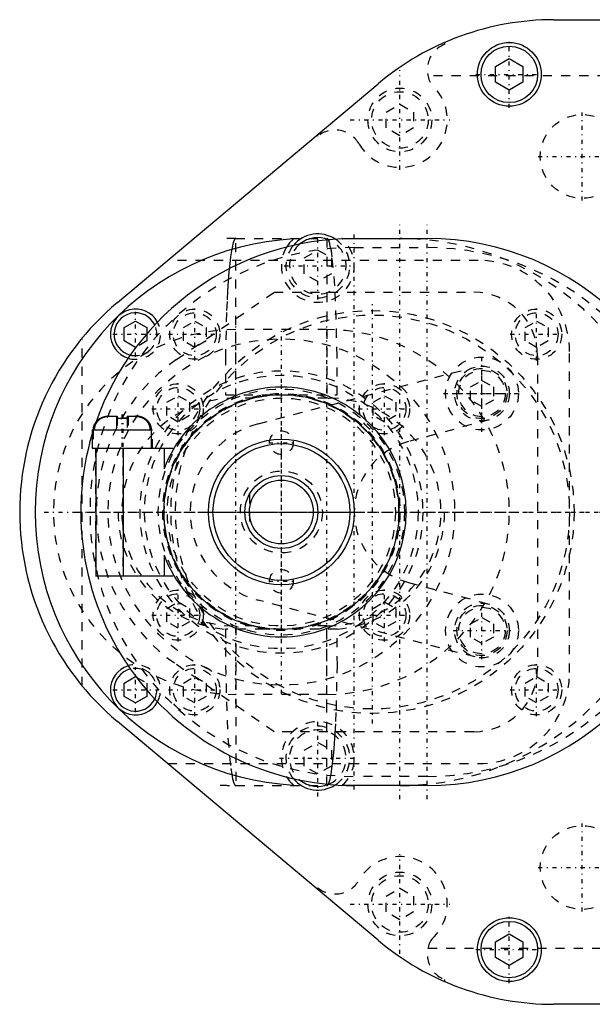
# Model space of a CAD drawing. Extents: x -204 to 209, y -54 to 54.
# Tile 1 of 4: x -204 to -141, y -54 to 54. Entities that reach past the tile are written whole.
import ezdxf

# ---------------------------------------------------------------- set-up
doc = ezdxf.new("R2010")
doc.units = 0
doc.linetypes.add('CENTER', pattern=[1.5, 0.45, -0.5, 0.05, -0.5])
doc.linetypes.add('DASHED', pattern=[2, 1, -1])
for name, color, linetype in [('AM_0', 7, 'CONTINUOUS'), ('AM_3', 7, 'DASHED'), ('AM_7', 7, 'CENTER')]:
    doc.layers.add(name, color=color, linetype=linetype)

msp = doc.modelspace()

# ---------------------------------------------------------------- linework, layer by layer
at = {"layer": 'AM_0', "color": 7, "linetype": 'CONTINUOUS'}
for p, q in [((-145.1, 54), (-84, 54)), ((-151.5, 48.87), (-150, 49.73)), ((-150, 49.73), (-148.5, 48.87)), ((-151.5, 47.13), (-151.5, 48.87)), ((-148.5, 48.87), (-148.5, 47.13)), ((-192.98, 22.98), (-164.38, 46.98)), ((-150, 46.27), (-151.5, 47.13)), ((-148.5, 47.13), (-150, 46.27)), ((-168.35, 30), (-167, 30)), ((-167, 30), (-159, 30)), ((-192.25, 20.22), (-191, 20.94)), ((-191, 20.94), (-189.75, 20.22)), ((-192.25, 18.78), (-192.25, 20.22)), ((-189.75, 20.22), (-189.75, 19.56)), ((-191, 18.06), (-192.25, 18.78)), ((-190.92, 18.1), (-191, 18.06)), ((-194, 10.5), (-193.1, 10.5)), ((-193.1, 10.5), (-193.1, 10.26)), ((-191.9, 10.5), (-191, 10.5)), ((-191.9, 10.5), (-191.9, 10.26)), ((-195.75, 9), (-195.75, 7)), ((-195.75, 9), (-189.25, 9)), ((-189.25, 7), (-189.25, 9)), ((-195.75, 7), (-187.85, 7)), ((-195.35, 7), (-195.35, -7)), ((-192.35, 7), (-192.35, -7)), ((-187.85, 7), (-187.85, 4.75)), ((-187.85, -4.75), (-187.85, -7)), ((-195.35, -7), (-187.85, -7)), ((-192.25, -18.78), (-191, -18.06)), ((-191, -18.06), (-190.92, -18.1)), ((-192.25, -20.22), (-192.25, -18.78)), ((-191, -20.94), (-192.25, -20.22)), ((-189.75, -20.22), (-191, -20.94)), ((-189.75, -19.56), (-189.75, -20.22)), ((-164.38, -46.98), (-192.98, -22.98)), ((-167, -30), (-168.35, -30)), ((-159, -30), (-167, -30)), ((-151.5, -47.13), (-150, -46.27)), ((-150, -46.27), (-148.5, -47.13)), ((-151.5, -48.87), (-151.5, -47.13)), ((-148.5, -47.13), (-148.5, -48.87)), ((-150, -49.73), (-151.5, -48.87)), ((-148.5, -48.87), (-150, -49.73)), ((-84, -54), (-145.1, -54))]:
    msp.add_line(p, q, dxfattribs=at)
for points in [[(-195.56, 9.42, 0), (-195.55, 9.46, 0), (-195.52, 9.55, 0), (-195.48, 9.63, 0), (-195.46, 9.67, 0), (-195.43, 9.71, 0), (-195.39, 9.79, 0), (-195.34, 9.86, 0), (-195.28, 9.94, 0), (-195.22, 10.01, 0), (-195.15, 10.07, 0), (-195.12, 10.1, 0), (-195.08, 10.13, 0), (-195.01, 10.19, 0), (-194.93, 10.24, 0), (-194.85, 10.29, 0), (-194.77, 10.33, 0), (-194.69, 10.37, 0), (-194.65, 10.38, 0), (-194.61, 10.4, 0), (-194.52, 10.43, 0), (-194.43, 10.45, 0), (-194.39, 10.46, 0)], [(-193.1, 10.26, 0), (-193.07, 10.26, 0), (-193, 10.27, 0), (-192.93, 10.28, 0), (-192.9, 10.28, 0), (-192.86, 10.28, 0), (-192.8, 10.29, 0), (-192.73, 10.29, 0), (-192.66, 10.3, 0), (-192.6, 10.3, 0), (-192.53, 10.3, 0), (-192.5, 10.3, 0), (-192.47, 10.3, 0), (-192.4, 10.3, 0), (-192.34, 10.3, 0), (-192.27, 10.29, 0), (-192.2, 10.29, 0), (-192.14, 10.28, 0), (-192.1, 10.28, 0), (-192.07, 10.28, 0), (-192, 10.27, 0), (-191.93, 10.26, 0), (-191.9, 10.26, 0)], [(-189.38, 9, 0), (-189.38, 9.01, 0), (-189.38, 9.03, 0), (-189.38, 9.05, 0), (-189.38, 9.07, 0), (-189.38, 9.08, 0), (-189.38, 9.1, 0), (-189.38, 9.12, 0), (-189.38, 9.15, 0), (-189.39, 9.17, 0), (-189.39, 9.19, 0), (-189.39, 9.2, 0), (-189.39, 9.22, 0), (-189.4, 9.24, 0), (-189.4, 9.26, 0), (-189.41, 9.29, 0), (-189.41, 9.31, 0), (-189.42, 9.33, 0), (-189.42, 9.34, 0), (-189.42, 9.35, 0), (-189.43, 9.37, 0), (-189.43, 9.39, 0), (-189.44, 9.4, 0), (-189.44, 9.42, 0), (-189.44, 9.44, 0), (-189.45, 9.46, 0), (-189.46, 9.47, 0), (-189.46, 9.48, 0), (-189.47, 9.5, 0), (-189.47, 9.52, 0), (-189.48, 9.54, 0), (-189.49, 9.57, 0), (-189.5, 9.59, 0), (-189.51, 9.6, 0), (-189.51, 9.61, 0), (-189.52, 9.63, 0), (-189.53, 9.65, 0), (-189.54, 9.67, 0), (-189.55, 9.69, 0), (-189.56, 9.71, 0), (-189.57, 9.72, 0), (-189.58, 9.73, 0), (-189.59, 9.75, 0), (-189.6, 9.77, 0), (-189.61, 9.79, 0), (-189.62, 9.8, 0), (-189.63, 9.82, 0), (-189.64, 9.83, 0), (-189.65, 9.84, 0), (-189.66, 9.86, 0), (-189.67, 9.88, 0), (-189.69, 9.9, 0), (-189.7, 9.92, 0), (-189.72, 9.93, 0), (-189.73, 9.94, 0), (-189.73, 9.95, 0), (-189.75, 9.97, 0), (-189.76, 9.99, 0), (-189.78, 10, 0), (-189.8, 10.02, 0), (-189.81, 10.04, 0), (-189.82, 10.04, 0), (-189.83, 10.05, 0), (-189.84, 10.07, 0), (-189.86, 10.08, 0), (-189.87, 10.09, 0), (-189.88, 10.1, 0), (-189.89, 10.11, 0), (-189.91, 10.13, 0), (-189.92, 10.13, 0), (-189.93, 10.14, 0), (-189.95, 10.15, 0), (-189.96, 10.17, 0), (-189.98, 10.18, 0), (-190, 10.2, 0), (-190.02, 10.21, 0), (-190.03, 10.22, 0), (-190.04, 10.22, 0), (-190.06, 10.24, 0), (-190.08, 10.25, 0), (-190.1, 10.26, 0), (-190.12, 10.27, 0), (-190.14, 10.28, 0), (-190.15, 10.29, 0), (-190.16, 10.29, 0), (-190.18, 10.3, 0), (-190.2, 10.32, 0), (-190.22, 10.32, 0), (-190.24, 10.33, 0), (-190.26, 10.34, 0), (-190.27, 10.35, 0), (-190.28, 10.35, 0), (-190.3, 10.36, 0), (-190.32, 10.37, 0), (-190.34, 10.38, 0), (-190.36, 10.39, 0), (-190.38, 10.39, 0), (-190.39, 10.4, 0), (-190.4, 10.4, 0), (-190.42, 10.41, 0), (-190.44, 10.42, 0), (-190.47, 10.42, 0), (-190.49, 10.43, 0), (-190.51, 10.44, 0), (-190.52, 10.44, 0), (-190.53, 10.44, 0), (-190.55, 10.45, 0), (-190.58, 10.45, 0), (-190.59, 10.46, 0), (-190.6, 10.46, 0), (-190.62, 10.46, 0), (-190.65, 10.47, 0), (-190.66, 10.47, 0), (-190.67, 10.47, 0), (-190.69, 10.48, 0), (-190.71, 10.48, 0), (-190.74, 10.48, 0), (-190.76, 10.49, 0), (-190.78, 10.49, 0), (-190.79, 10.49, 0), (-190.81, 10.49, 0), (-190.83, 10.49, 0), (-190.85, 10.49, 0), (-190.93, 10.5, 0), (-191, 10.5, 0)], [(-190.77, 10.49, 0), (-190.76, 10.49, 0), (-190.74, 10.48, 0), (-190.72, 10.48, 0), (-190.71, 10.48, 0), (-190.7, 10.48, 0), (-190.68, 10.47, 0), (-190.65, 10.47, 0), (-190.63, 10.47, 0), (-190.61, 10.46, 0), (-190.59, 10.46, 0), (-190.58, 10.45, 0), (-190.57, 10.45, 0), (-190.55, 10.45, 0), (-190.53, 10.44, 0), (-190.51, 10.44, 0), (-190.49, 10.43, 0), (-190.47, 10.42, 0), (-190.46, 10.42, 0), (-190.45, 10.42, 0), (-190.43, 10.41, 0), (-190.41, 10.41, 0), (-190.4, 10.4, 0), (-190.39, 10.4, 0), (-190.37, 10.39, 0), (-190.35, 10.38, 0), (-190.35, 10.38, 0), (-190.34, 10.38, 0), (-190.32, 10.37, 0), (-190.3, 10.36, 0), (-190.28, 10.35, 0), (-190.26, 10.35, 0), (-190.24, 10.34, 0), (-190.24, 10.33, 0), (-190.23, 10.33, 0), (-190.21, 10.32, 0), (-190.19, 10.31, 0), (-190.17, 10.3, 0), (-190.16, 10.29, 0), (-190.14, 10.28, 0), (-190.13, 10.28, 0), (-190.12, 10.27, 0), (-190.1, 10.26, 0), (-190.08, 10.25, 0), (-190.07, 10.24, 0), (-190.05, 10.23, 0), (-190.03, 10.22, 0), (-190.02, 10.21, 0), (-190.01, 10.2, 0), (-190, 10.19, 0), (-189.98, 10.18, 0), (-189.96, 10.17, 0), (-189.94, 10.15, 0), (-189.93, 10.14, 0), (-189.92, 10.13, 0), (-189.91, 10.13, 0), (-189.9, 10.11, 0), (-189.88, 10.1, 0), (-189.87, 10.09, 0), (-189.85, 10.08, 0), (-189.84, 10.06, 0), (-189.83, 10.05, 0), (-189.82, 10.05, 0), (-189.81, 10.03, 0), (-189.79, 10.02, 0), (-189.79, 10.01, 0), (-189.78, 10, 0), (-189.77, 9.99, 0), (-189.75, 9.97, 0), (-189.74, 9.96, 0), (-189.74, 9.96, 0), (-189.72, 9.94, 0), (-189.71, 9.92, 0), (-189.7, 9.91, 0), (-189.68, 9.89, 0), (-189.67, 9.87, 0), (-189.66, 9.87, 0), (-189.66, 9.86, 0), (-189.65, 9.84, 0), (-189.63, 9.82, 0), (-189.62, 9.81, 0), (-189.61, 9.79, 0), (-189.6, 9.77, 0), (-189.6, 9.77, 0), (-189.59, 9.76, 0), (-189.58, 9.74, 0), (-189.57, 9.72, 0), (-189.56, 9.7, 0), (-189.55, 9.69, 0), (-189.54, 9.67, 0), (-189.54, 9.66, 0), (-189.53, 9.65, 0), (-189.52, 9.63, 0), (-189.51, 9.61, 0), (-189.5, 9.59, 0), (-189.5, 9.57, 0), (-189.49, 9.55, 0), (-189.48, 9.54, 0), (-189.48, 9.53, 0), (-189.47, 9.51, 0), (-189.46, 9.49, 0), (-189.46, 9.47, 0), (-189.45, 9.45, 0), (-189.44, 9.44, 0), (-189.44, 9.43, 0), (-189.44, 9.42, 0), (-189.43, 9.4, 0), (-189.43, 9.38, 0), (-189.43, 9.37, 0), (-189.42, 9.36, 0), (-189.42, 9.34, 0), (-189.41, 9.32, 0), (-189.41, 9.31, 0), (-189.41, 9.3, 0), (-189.4, 9.28, 0), (-189.4, 9.26, 0), (-189.4, 9.24, 0), (-189.39, 9.22, 0), (-189.39, 9.2, 0), (-189.39, 9.19, 0), (-189.39, 9.17, 0), (-189.39, 9.15, 0), (-189.38, 9.13, 0), (-189.38, 9.11, 0), (-189.38, 9.09, 0), (-189.38, 9.07, 0), (-189.38, 9.06, 0), (-189.38, 9.05, 0), (-189.38, 9.03, 0), (-189.38, 9.01, 0), (-189.38, 9, 0)], [(-195.62, 9, 0), (-195.62, 9.01, 0), (-195.62, 9.03, 0), (-195.62, 9.05, 0), (-195.62, 9.06, 0), (-195.62, 9.07, 0), (-195.62, 9.08, 0), (-195.62, 9.1, 0), (-195.62, 9.12, 0), (-195.62, 9.14, 0), (-195.61, 9.16, 0), (-195.61, 9.17, 0), (-195.61, 9.18, 0), (-195.61, 9.2, 0), (-195.61, 9.22, 0), (-195.6, 9.24, 0), (-195.6, 9.26, 0), (-195.6, 9.28, 0), (-195.59, 9.29, 0), (-195.59, 9.3, 0), (-195.59, 9.32, 0), (-195.58, 9.34, 0), (-195.58, 9.35, 0)]]:
    msp.add_polyline3d(points, dxfattribs=at)
for centre, radius in [((-150, 48), 3.5), ((-150, 48), 3.1), ((-175, 0), 12.9), ((-175, 0), 8), ((-175, 0), 7.5), ((-175, 0), 4), ((-175, 0), 3.5), ((-150, -48), 3.5), ((-150, -48), 3.1)]:
    msp.add_circle(centre, radius, dxfattribs=at)
for centre, radius, start, end in [((-145.1, 24), 30, 90, 130.0021), ((-171, 27), 3.5, 56.7699, 140.084), ((-172, 0), 30, 93.2473, 266.7527), ((-167, 0), 30, 90, 160.7798), ((-171, 27), 4, 132.4423, 148.8904), ((-171, 27), 3.1, 67.6473, 129.2066), ((-171, 27), 4, 47.9636, 48.5904), ((-159, 0), 30, 270, 90), ((-173.7, 0), 30, 130.0021, 229.9979), ((-191, 19.5), 2.75, 28.8698, 252.9425), ((-191, 19.5), 2.35, 25.7541, 256.0582), ((-175, 0), 13.7, 200.2889, 159.7111), ((-167, 0), 30, 163.4022, 270), ((-191, -19.5), 2.75, 107.0575, 331.1302), ((-191, -19.5), 2.35, 103.9418, 334.2459), ((-171, -27), 4, 211.1096, 227.5577), ((-171, -27), 3.5, 219.916, 303.2301), ((-171, -27), 3.1, 230.7934, 292.3527), ((-171, -27), 4, 311.4096, 312.0364), ((-145.1, -24), 30, 229.9979, 270)]:
    msp.add_arc(centre, radius, start, end, dxfattribs=at)
at = {"layer": 'AM_3', "color": 6, "linetype": 'DASHED'}
for p, q in [((-157.1, 51.5), (-157.1, 51.29)), ((-65.33, 47.86), (-158.93, 47.86)), ((-163.5, 43.87), (-162, 44.73)), ((-162, 44.73), (-160.5, 43.87)), ((-163.5, 42.13), (-163.5, 43.87)), ((-160.5, 43.87), (-160.5, 42.13)), ((-162, 41.27), (-163.5, 42.13)), ((-160.5, 42.13), (-162, 41.27)), ((-171, 41.22), (-171, 41.43)), ((-180, 12.5), (-180, 30)), ((-180, 30), (-170, 30)), ((-170, 30), (-170, 12.5)), ((-172.5, 27.87), (-171, 28.73)), ((-171, 28.73), (-169.5, 27.87)), ((-167, 29), (-159, 29)), ((-153.4, 27.6), (-187.48, 27.6)), ((-172.5, 26.13), (-172.5, 27.87)), ((-169.5, 27.87), (-169.5, 26.13)), ((-171, 25.27), (-172.5, 26.13)), ((-169.5, 26.13), (-171, 25.27)), ((-186.52, 16.72), (-175.8, 24.1)), ((-175.8, 24.1), (-153.9, 24.1)), ((-185.75, 20.22), (-184.5, 20.94)), ((-184.5, 20.94), (-183.25, 20.22)), ((-148.25, 20.22), (-147, 20.94)), ((-147, 20.94), (-145.75, 20.22)), ((-189.75, 19.56), (-189.75, 18.78)), ((-185.75, 18.78), (-185.75, 20.22)), ((-183.25, 20.22), (-183.25, 18.78)), ((-170, 20), (-180, 20)), ((-148.25, 18.78), (-148.25, 20.22)), ((-145.75, 20.22), (-145.75, 18.78)), ((-196.86, -19.07), (-196.86, 19.07)), ((-189.75, 18.78), (-190.92, 18.1)), ((-184.5, 18.06), (-185.75, 18.78)), ((-183.25, 18.78), (-184.5, 18.06)), ((-147, 18.06), (-148.25, 18.78)), ((-145.75, 18.78), (-147, 18.06)), ((-143.4, -17.6), (-143.4, 17.6)), ((-146.9, 17.1), (-146.9, -17.1)), ((-177.53, 9.67), (-153.76, 15.9)), ((-154.25, 13.72), (-153, 14.44)), ((-153, 14.44), (-151.75, 13.72)), ((-154.25, 12.28), (-154.25, 13.72)), ((-151.75, 13.72), (-151.75, 12.28)), ((-187.56, 12.03), (-186.31, 12.75)), ((-187.56, 10.59), (-187.56, 12.03)), ((-186.31, 12.75), (-185.06, 12.03)), ((-185.06, 12.03), (-185.06, 10.59)), ((-181.13, 12.85), (-168.87, 12.85)), ((-177.98, 12.5), (-180, 12.5)), ((-170, 12.5), (-172.02, 12.5)), ((-164.94, 12.03), (-163.69, 12.75)), ((-164.94, 10.59), (-164.94, 12.03)), ((-163.69, 12.75), (-162.44, 12.03)), ((-162.44, 12.03), (-162.44, 10.59)), ((-153, 11.56), (-154.25, 12.28)), ((-151.75, 12.28), (-153, 11.56)), ((-193.1, 10.5), (-193, 10.5)), ((-193.1, 10.26), (-193.1, 9)), ((-193, 10.5), (-193, 9)), ((-192.45, 10.3), (-192.49, 10.3)), ((-191.9, 10.26), (-191.9, 9)), ((-191.8, 10.5), (-191.8, 9)), ((-191, 10.5), (-190.9, 10.5)), ((-186.31, 9.87), (-187.56, 10.59)), ((-185.06, 10.59), (-186.31, 9.87)), ((-163.69, 9.87), (-164.94, 10.59)), ((-162.44, 10.59), (-163.69, 9.87)), ((-152.22, 10.1), (-161.07, 7.73)), ((-195.65, 9), (-195.65, 7)), ((-189.25, 9), (-189.15, 9)), ((-189.15, 7), (-189.15, 9)), ((-195.4, 7), (-195.4, -7)), ((-192.4, 7), (-192.4, -7)), ((-187.85, 7), (-186.78, 7)), ((-178.5, 1.94), (-178.5, -1.94)), ((-195.4, -7), (-195.35, -7)), ((-187.85, -7), (-186.78, -7)), ((-161.07, -7.73), (-152.22, -10.1)), ((-153.76, -15.9), (-177.53, -9.67)), ((-187.56, -10.59), (-186.31, -9.87)), ((-187.56, -12.03), (-187.56, -10.59)), ((-186.31, -9.87), (-185.06, -10.59)), ((-185.06, -10.59), (-185.06, -12.03)), ((-164.94, -10.59), (-163.69, -9.87)), ((-164.94, -12.03), (-164.94, -10.59)), ((-163.69, -9.87), (-162.44, -10.59)), ((-162.44, -10.59), (-162.44, -12.03)), ((-154.25, -12.28), (-153, -11.56)), ((-153, -11.56), (-151.75, -12.28)), ((-186.31, -12.75), (-187.56, -12.03)), ((-185.06, -12.03), (-186.31, -12.75)), ((-168.87, -12.85), (-181.13, -12.85)), ((-180, -12.5), (-180, -30)), ((-177.98, -12.5), (-180, -12.5)), ((-170, -12.5), (-172.02, -12.5)), ((-170, -30), (-170, -12.5)), ((-163.69, -12.75), (-164.94, -12.03)), ((-162.44, -12.03), (-163.69, -12.75)), ((-154.25, -13.72), (-154.25, -12.28)), ((-151.75, -12.28), (-151.75, -13.72)), ((-153, -14.44), (-154.25, -13.72)), ((-151.75, -13.72), (-153, -14.44)), ((-175.8, -24.1), (-186.52, -16.72)), ((-190.92, -18.1), (-189.75, -18.78)), ((-185.75, -18.78), (-184.5, -18.06)), ((-184.5, -18.06), (-183.25, -18.78)), ((-148.25, -18.78), (-147, -18.06)), ((-147, -18.06), (-145.75, -18.78)), ((-189.75, -18.78), (-189.75, -19.56)), ((-185.75, -20.22), (-185.75, -18.78)), ((-183.25, -18.78), (-183.25, -20.22)), ((-148.25, -20.22), (-148.25, -18.78)), ((-145.75, -18.78), (-145.75, -20.22)), ((-184.5, -20.94), (-185.75, -20.22)), ((-183.25, -20.22), (-184.5, -20.94)), ((-170, -20), (-180, -20)), ((-147, -20.94), (-148.25, -20.22)), ((-145.75, -20.22), (-147, -20.94)), ((-153.9, -24.1), (-175.8, -24.1)), ((-172.5, -26.13), (-171, -25.27)), ((-171, -25.27), (-169.5, -26.13)), ((-172.5, -27.87), (-172.5, -26.13)), ((-169.5, -26.13), (-169.5, -27.87)), ((-187.48, -27.6), (-153.4, -27.6)), ((-171, -28.73), (-172.5, -27.87)), ((-169.5, -27.87), (-171, -28.73)), ((-159, -29), (-167, -29)), ((-180, -30), (-170, -30)), ((-171, -41.43), (-171, -41.22)), ((-163.5, -42.13), (-162, -41.27)), ((-162, -41.27), (-160.5, -42.13)), ((-163.5, -43.87), (-163.5, -42.13)), ((-160.5, -42.13), (-160.5, -43.87)), ((-162, -44.73), (-163.5, -43.87)), ((-160.5, -43.87), (-162, -44.73)), ((-158.93, -47.86), (-65.33, -47.86)), ((-157.1, -51.29), (-157.1, -51.5))]:
    msp.add_line(p, q, dxfattribs=at)
for points in [[(-180, 30, 0), (-180, 30, 0), (-180, 30, 0), (-180.01, 30, 0), (-180.01, 30, 0), (-180.01, 30, 0), (-180.01, 30, 0), (-180.02, 30, 0), (-180.02, 30, 0), (-180.02, 30, 0), (-180.03, 30, 0), (-180.03, 30, 0), (-180.03, 30, 0), (-180.03, 29.99, 0), (-180.03, 29.99, 0), (-180.04, 29.99, 0), (-180.04, 29.99, 0), (-180.04, 29.99, 0), (-180.05, 29.99, 0), (-180.05, 29.99, 0), (-180.05, 29.99, 0), (-180.05, 29.98, 0), (-180.05, 29.98, 0), (-180.06, 29.98, 0), (-180.06, 29.98, 0), (-180.06, 29.98, 0), (-180.06, 29.98, 0), (-180.07, 29.98, 0), (-180.07, 29.97, 0), (-180.07, 29.97, 0), (-180.07, 29.97, 0), (-180.08, 29.97, 0), (-180.08, 29.96, 0), (-180.08, 29.96, 0), (-180.08, 29.96, 0), (-180.09, 29.96, 0), (-180.09, 29.95, 0), (-180.09, 29.95, 0), (-180.1, 29.95, 0), (-180.1, 29.94, 0), (-180.1, 29.94, 0), (-180.1, 29.94, 0), (-180.1, 29.94, 0), (-180.11, 29.93, 0), (-180.11, 29.93, 0), (-180.11, 29.93, 0), (-180.12, 29.92, 0), (-180.12, 29.92, 0), (-180.12, 29.92, 0), (-180.12, 29.91, 0), (-180.13, 29.91, 0), (-180.14, 29.89, 0), (-180.15, 29.86, 0), (-180.16, 29.85, 0), (-180.17, 29.83, 0), (-180.19, 29.79, 0), (-180.21, 29.75, 0), (-180.23, 29.71, 0), (-180.24, 29.66, 0), (-180.26, 29.6, 0), (-180.27, 29.58, 0), (-180.28, 29.55, 0), (-180.3, 29.49, 0), (-180.31, 29.43, 0), (-180.32, 29.39, 0), (-180.37, 29.17, 0), (-180.48, 28.64, 0), (-180.57, 27.99, 0), (-180.66, 27.22, 0), (-180.75, 26.33, 0), (-180.83, 25.35, 0), (-180.87, 24.82, 0), (-180.9, 24.27, 0), (-180.96, 23.1, 0), (-181.02, 21.87, 0), (-181.13, 17.12, 0), (-181.13, 12.85, 0)], [(-168.87, 12.85, 0), (-168.87, 17.12, 0), (-169.13, 24.82, 0), (-169.43, 27.99, 0), (-169.52, 28.64, 0), (-169.63, 29.17, 0), (-169.68, 29.39, 0), (-169.69, 29.43, 0), (-169.7, 29.49, 0), (-169.72, 29.55, 0), (-169.73, 29.58, 0), (-169.74, 29.6, 0), (-169.76, 29.66, 0), (-169.77, 29.71, 0), (-169.79, 29.75, 0), (-169.81, 29.79, 0), (-169.83, 29.83, 0), (-169.84, 29.85, 0), (-169.85, 29.86, 0), (-169.86, 29.89, 0), (-169.87, 29.91, 0), (-169.88, 29.91, 0), (-169.88, 29.92, 0), (-169.88, 29.92, 0), (-169.88, 29.92, 0), (-169.89, 29.93, 0), (-169.89, 29.93, 0), (-169.89, 29.93, 0), (-169.9, 29.94, 0), (-169.9, 29.94, 0), (-169.9, 29.94, 0), (-169.9, 29.94, 0), (-169.9, 29.95, 0), (-169.91, 29.95, 0), (-169.91, 29.95, 0), (-169.91, 29.96, 0), (-169.92, 29.96, 0), (-169.92, 29.96, 0), (-169.92, 29.96, 0), (-169.92, 29.97, 0), (-169.93, 29.97, 0), (-169.93, 29.97, 0), (-169.93, 29.97, 0), (-169.93, 29.98, 0), (-169.94, 29.98, 0), (-169.94, 29.98, 0), (-169.94, 29.98, 0), (-169.94, 29.98, 0), (-169.95, 29.98, 0), (-169.95, 29.98, 0), (-169.95, 29.99, 0), (-169.95, 29.99, 0), (-169.95, 29.99, 0), (-169.96, 29.99, 0), (-169.96, 29.99, 0), (-169.96, 29.99, 0), (-169.97, 29.99, 0), (-169.97, 29.99, 0), (-169.97, 30, 0), (-169.97, 30, 0), (-169.97, 30, 0), (-169.98, 30, 0), (-169.98, 30, 0), (-169.98, 30, 0), (-169.99, 30, 0), (-169.99, 30, 0), (-169.99, 30, 0), (-169.99, 30, 0), (-170, 30, 0), (-170, 30, 0), (-170, 30, 0)], [(-195.52, 9, 0), (-195.52, 9.01, 0), (-195.52, 9.03, 0), (-195.52, 9.05, 0), (-195.52, 9.07, 0), (-195.52, 9.08, 0), (-195.52, 9.1, 0), (-195.52, 9.12, 0), (-195.52, 9.15, 0), (-195.51, 9.17, 0), (-195.51, 9.19, 0), (-195.51, 9.2, 0), (-195.51, 9.22, 0), (-195.5, 9.24, 0), (-195.5, 9.26, 0), (-195.49, 9.29, 0), (-195.49, 9.31, 0), (-195.48, 9.33, 0), (-195.48, 9.34, 0), (-195.48, 9.35, 0), (-195.47, 9.37, 0), (-195.47, 9.39, 0), (-195.46, 9.4, 0), (-195.46, 9.42, 0), (-195.46, 9.44, 0), (-195.45, 9.46, 0), (-195.44, 9.47, 0), (-195.44, 9.48, 0), (-195.43, 9.5, 0), (-195.43, 9.52, 0), (-195.42, 9.54, 0), (-195.41, 9.57, 0), (-195.4, 9.59, 0), (-195.39, 9.6, 0), (-195.39, 9.61, 0), (-195.38, 9.63, 0), (-195.37, 9.65, 0), (-195.36, 9.67, 0), (-195.35, 9.69, 0), (-195.34, 9.71, 0), (-195.33, 9.72, 0), (-195.32, 9.73, 0), (-195.31, 9.75, 0), (-195.3, 9.77, 0), (-195.29, 9.79, 0), (-195.28, 9.8, 0), (-195.27, 9.82, 0), (-195.26, 9.83, 0), (-195.25, 9.84, 0), (-195.24, 9.86, 0), (-195.23, 9.88, 0), (-195.21, 9.9, 0), (-195.2, 9.92, 0), (-195.18, 9.93, 0), (-195.17, 9.94, 0), (-195.17, 9.95, 0), (-195.15, 9.97, 0), (-195.14, 9.99, 0), (-195.12, 10, 0), (-195.1, 10.02, 0), (-195.09, 10.04, 0), (-195.08, 10.04, 0), (-195.07, 10.05, 0), (-195.06, 10.07, 0), (-195.04, 10.08, 0), (-195.03, 10.09, 0), (-195.02, 10.1, 0), (-195.01, 10.11, 0), (-194.99, 10.13, 0), (-194.98, 10.13, 0), (-194.97, 10.14, 0), (-194.95, 10.15, 0), (-194.94, 10.17, 0), (-194.92, 10.18, 0), (-194.9, 10.2, 0), (-194.88, 10.21, 0), (-194.87, 10.22, 0), (-194.86, 10.22, 0), (-194.84, 10.24, 0), (-194.82, 10.25, 0), (-194.8, 10.26, 0), (-194.78, 10.27, 0), (-194.76, 10.28, 0), (-194.75, 10.29, 0), (-194.74, 10.29, 0), (-194.72, 10.3, 0), (-194.7, 10.32, 0), (-194.68, 10.32, 0), (-194.66, 10.33, 0), (-194.64, 10.34, 0), (-194.63, 10.35, 0), (-194.62, 10.35, 0), (-194.6, 10.36, 0), (-194.58, 10.37, 0), (-194.56, 10.38, 0), (-194.54, 10.39, 0), (-194.52, 10.39, 0), (-194.51, 10.4, 0), (-194.5, 10.4, 0), (-194.48, 10.41, 0), (-194.46, 10.42, 0), (-194.43, 10.42, 0), (-194.41, 10.43, 0), (-194.39, 10.44, 0), (-194.38, 10.44, 0), (-194.37, 10.44, 0), (-194.35, 10.45, 0), (-194.32, 10.45, 0), (-194.31, 10.46, 0), (-194.3, 10.46, 0), (-194.28, 10.46, 0), (-194.25, 10.47, 0), (-194.24, 10.47, 0), (-194.23, 10.47, 0), (-194.21, 10.48, 0), (-194.19, 10.48, 0), (-194.16, 10.48, 0), (-194.14, 10.49, 0), (-194.12, 10.49, 0), (-194.11, 10.49, 0), (-194.09, 10.49, 0), (-194.07, 10.49, 0), (-194.05, 10.49, 0), (-193.97, 10.5, 0), (-193.9, 10.5, 0)], [(-194.03, 10.5, 0), (-194.04, 10.49, 0), (-194.07, 10.49, 0), (-194.09, 10.49, 0), (-194.1, 10.49, 0), (-194.11, 10.49, 0), (-194.13, 10.49, 0), (-194.15, 10.48, 0), (-194.18, 10.48, 0), (-194.2, 10.48, 0), (-194.22, 10.47, 0), (-194.23, 10.47, 0), (-194.24, 10.47, 0), (-194.26, 10.47, 0), (-194.28, 10.46, 0), (-194.3, 10.46, 0), (-194.33, 10.45, 0), (-194.35, 10.45, 0), (-194.36, 10.44, 0), (-194.37, 10.44, 0), (-194.39, 10.44, 0), (-194.41, 10.43, 0), (-194.42, 10.43, 0), (-194.43, 10.42, 0), (-194.45, 10.42, 0), (-194.47, 10.41, 0), (-194.48, 10.41, 0), (-194.49, 10.4, 0), (-194.51, 10.4, 0), (-194.53, 10.39, 0), (-194.55, 10.38, 0), (-194.57, 10.37, 0), (-194.59, 10.37, 0), (-194.6, 10.36, 0), (-194.61, 10.36, 0), (-194.63, 10.35, 0), (-194.65, 10.34, 0), (-194.67, 10.33, 0), (-194.69, 10.32, 0), (-194.7, 10.31, 0), (-194.71, 10.31, 0), (-194.72, 10.3, 0), (-194.74, 10.29, 0), (-194.76, 10.28, 0), (-194.78, 10.27, 0), (-194.8, 10.26, 0), (-194.82, 10.25, 0), (-194.83, 10.24, 0), (-194.84, 10.24, 0), (-194.85, 10.23, 0), (-194.87, 10.21, 0), (-194.89, 10.2, 0), (-194.91, 10.19, 0), (-194.93, 10.18, 0), (-194.93, 10.17, 0), (-194.94, 10.16, 0), (-194.96, 10.15, 0), (-194.98, 10.14, 0), (-194.99, 10.12, 0), (-195.01, 10.11, 0), (-195.03, 10.09, 0), (-195.03, 10.09, 0), (-195.04, 10.08, 0), (-195.06, 10.07, 0), (-195.07, 10.05, 0), (-195.08, 10.05, 0), (-195.09, 10.04, 0), (-195.1, 10.02, 0), (-195.12, 10.01, 0), (-195.12, 10, 0), (-195.13, 9.99, 0), (-195.15, 9.97, 0), (-195.16, 9.96, 0), (-195.18, 9.94, 0), (-195.19, 9.92, 0), (-195.2, 9.91, 0), (-195.21, 9.9, 0), (-195.22, 9.89, 0), (-195.23, 9.87, 0), (-195.24, 9.85, 0), (-195.26, 9.84, 0), (-195.27, 9.82, 0), (-195.28, 9.8, 0), (-195.29, 9.79, 0), (-195.29, 9.78, 0), (-195.3, 9.77, 0), (-195.31, 9.75, 0), (-195.32, 9.73, 0), (-195.33, 9.71, 0), (-195.34, 9.69, 0), (-195.35, 9.69, 0), (-195.36, 9.68, 0), (-195.37, 9.66, 0), (-195.38, 9.64, 0), (-195.38, 9.62, 0), (-195.39, 9.6, 0), (-195.4, 9.58, 0), (-195.41, 9.57, 0), (-195.41, 9.56, 0), (-195.42, 9.54, 0), (-195.43, 9.51, 0), (-195.44, 9.49, 0), (-195.44, 9.47, 0), (-195.45, 9.45, 0), (-195.45, 9.44, 0), (-195.46, 9.43, 0), (-195.46, 9.41, 0), (-195.47, 9.39, 0), (-195.47, 9.38, 0), (-195.47, 9.37, 0), (-195.48, 9.35, 0), (-195.48, 9.33, 0), (-195.49, 9.32, 0), (-195.49, 9.31, 0), (-195.49, 9.29, 0), (-195.5, 9.27, 0), (-195.5, 9.25, 0), (-195.51, 9.23, 0), (-195.51, 9.2, 0), (-195.51, 9.19, 0), (-195.51, 9.18, 0), (-195.51, 9.16, 0), (-195.52, 9.14, 0), (-195.52, 9.12, 0), (-195.52, 9.09, 0), (-195.52, 9.07, 0), (-195.52, 9.06, 0), (-195.52, 9.05, 0), (-195.52, 9.03, 0), (-195.52, 9.01, 0), (-195.52, 9, 0)], [(-194.39, 10.46, 0), (-194.38, 10.46, 0), (-194.35, 10.47, 0), (-194.33, 10.47, 0), (-194.32, 10.47, 0), (-194.31, 10.48, 0), (-194.29, 10.48, 0), (-194.27, 10.48, 0), (-194.19, 10.49, 0), (-194.06, 10.5, 0), (-194, 10.5, 0)], [(-193.9, 10.5, 0), (-193.92, 10.5, 0), (-193.97, 10.5, 0), (-194.01, 10.5, 0), (-194.03, 10.5, 0)], [(-193, 10.26, 0), (-192.91, 10.27, 0), (-192.74, 10.29, 0), (-192.57, 10.3, 0), (-192.49, 10.3, 0)], [(-192.45, 10.3, 0), (-192.36, 10.3, 0), (-192.18, 10.29, 0), (-191.99, 10.28, 0), (-191.9, 10.27, 0)], [(-191.9, 10.27, 0), (-191.99, 10.28, 0), (-192.18, 10.29, 0), (-192.36, 10.3, 0), (-192.45, 10.3, 0)], [(-191.9, 10.27, 0), (-191.88, 10.27, 0), (-191.85, 10.26, 0), (-191.82, 10.26, 0), (-191.8, 10.26, 0)], [(-191.8, 10.26, 0), (-191.82, 10.26, 0), (-191.85, 10.26, 0), (-191.88, 10.27, 0), (-191.9, 10.27, 0)], [(-190.9, 10.5, 0), (-190.83, 10.5, 0), (-190.75, 10.49, 0), (-190.73, 10.49, 0), (-190.71, 10.49, 0), (-190.69, 10.49, 0), (-190.68, 10.49, 0), (-190.66, 10.49, 0), (-190.64, 10.48, 0), (-190.61, 10.48, 0), (-190.59, 10.48, 0), (-190.57, 10.47, 0), (-190.56, 10.47, 0), (-190.55, 10.47, 0), (-190.52, 10.46, 0), (-190.5, 10.46, 0), (-190.49, 10.46, 0), (-190.48, 10.45, 0), (-190.45, 10.45, 0), (-190.43, 10.44, 0), (-190.42, 10.44, 0), (-190.41, 10.44, 0), (-190.39, 10.43, 0), (-190.37, 10.42, 0), (-190.34, 10.42, 0), (-190.32, 10.41, 0), (-190.3, 10.4, 0), (-190.29, 10.4, 0), (-190.28, 10.39, 0), (-190.26, 10.39, 0), (-190.24, 10.38, 0), (-190.22, 10.37, 0), (-190.2, 10.36, 0), (-190.18, 10.35, 0), (-190.17, 10.35, 0), (-190.16, 10.34, 0), (-190.14, 10.33, 0), (-190.12, 10.32, 0), (-190.1, 10.32, 0), (-190.08, 10.3, 0), (-190.06, 10.29, 0), (-190.05, 10.29, 0), (-190.04, 10.28, 0), (-190.02, 10.27, 0), (-190, 10.26, 0), (-189.98, 10.25, 0), (-189.96, 10.24, 0), (-189.94, 10.22, 0), (-189.93, 10.22, 0), (-189.92, 10.21, 0), (-189.9, 10.2, 0), (-189.88, 10.18, 0), (-189.86, 10.17, 0), (-189.85, 10.15, 0), (-189.83, 10.14, 0), (-189.82, 10.13, 0), (-189.81, 10.13, 0), (-189.79, 10.11, 0), (-189.78, 10.1, 0), (-189.77, 10.09, 0), (-189.76, 10.08, 0), (-189.74, 10.07, 0), (-189.73, 10.05, 0), (-189.72, 10.04, 0), (-189.71, 10.04, 0), (-189.7, 10.02, 0), (-189.68, 10, 0), (-189.66, 9.99, 0), (-189.65, 9.97, 0), (-189.63, 9.95, 0), (-189.63, 9.94, 0), (-189.62, 9.93, 0), (-189.6, 9.92, 0), (-189.59, 9.9, 0), (-189.57, 9.88, 0), (-189.56, 9.86, 0), (-189.55, 9.84, 0), (-189.54, 9.83, 0), (-189.53, 9.82, 0), (-189.52, 9.8, 0), (-189.51, 9.79, 0), (-189.5, 9.77, 0), (-189.49, 9.75, 0), (-189.48, 9.73, 0), (-189.47, 9.72, 0), (-189.46, 9.71, 0), (-189.45, 9.69, 0), (-189.44, 9.67, 0), (-189.43, 9.65, 0), (-189.42, 9.63, 0), (-189.41, 9.61, 0), (-189.41, 9.6, 0), (-189.4, 9.59, 0), (-189.39, 9.57, 0), (-189.38, 9.54, 0), (-189.37, 9.52, 0), (-189.37, 9.5, 0), (-189.36, 9.48, 0), (-189.36, 9.47, 0), (-189.35, 9.46, 0), (-189.34, 9.44, 0), (-189.34, 9.42, 0), (-189.34, 9.4, 0), (-189.33, 9.39, 0), (-189.33, 9.37, 0), (-189.32, 9.35, 0), (-189.32, 9.34, 0), (-189.32, 9.33, 0), (-189.31, 9.31, 0), (-189.31, 9.29, 0), (-189.3, 9.26, 0), (-189.3, 9.24, 0), (-189.29, 9.22, 0), (-189.29, 9.2, 0), (-189.29, 9.19, 0), (-189.29, 9.17, 0), (-189.28, 9.15, 0), (-189.28, 9.12, 0), (-189.28, 9.1, 0), (-189.28, 9.08, 0), (-189.28, 9.07, 0), (-189.28, 9.05, 0), (-189.28, 9.03, 0), (-189.28, 9.01, 0), (-189.28, 9, 0)], [(-190.84, 10.5, 0), (-190.85, 10.5, 0), (-190.87, 10.5, 0), (-190.89, 10.5, 0), (-190.9, 10.5, 0)], [(-189.28, 9, 0), (-189.28, 9.01, 0), (-189.28, 9.03, 0), (-189.28, 9.05, 0), (-189.28, 9.06, 0), (-189.28, 9.08, 0), (-189.28, 9.1, 0), (-189.28, 9.12, 0), (-189.28, 9.14, 0), (-189.29, 9.17, 0), (-189.29, 9.19, 0), (-189.29, 9.2, 0), (-189.29, 9.21, 0), (-189.3, 9.23, 0), (-189.3, 9.26, 0), (-189.3, 9.28, 0), (-189.31, 9.3, 0), (-189.31, 9.32, 0), (-189.32, 9.33, 0), (-189.32, 9.34, 0), (-189.32, 9.36, 0), (-189.33, 9.38, 0), (-189.33, 9.39, 0), (-189.34, 9.41, 0), (-189.34, 9.43, 0), (-189.35, 9.45, 0), (-189.35, 9.46, 0), (-189.35, 9.47, 0), (-189.36, 9.49, 0), (-189.37, 9.51, 0), (-189.38, 9.53, 0), (-189.39, 9.55, 0), (-189.4, 9.57, 0), (-189.4, 9.58, 0), (-189.4, 9.59, 0), (-189.41, 9.61, 0), (-189.42, 9.63, 0), (-189.43, 9.65, 0), (-189.44, 9.67, 0), (-189.45, 9.69, 0), (-189.46, 9.7, 0), (-189.47, 9.71, 0), (-189.48, 9.73, 0), (-189.49, 9.75, 0), (-189.5, 9.77, 0), (-189.51, 9.79, 0), (-189.52, 9.8, 0), (-189.53, 9.81, 0), (-189.53, 9.82, 0), (-189.55, 9.84, 0), (-189.56, 9.86, 0), (-189.57, 9.88, 0), (-189.59, 9.9, 0), (-189.6, 9.91, 0), (-189.61, 9.92, 0), (-189.62, 9.93, 0), (-189.63, 9.95, 0), (-189.65, 9.97, 0), (-189.66, 9.98, 0), (-189.68, 10, 0), (-189.69, 10.02, 0), (-189.7, 10.02, 0), (-189.71, 10.03, 0), (-189.72, 10.05, 0), (-189.74, 10.06, 0), (-189.75, 10.07, 0), (-189.75, 10.08, 0), (-189.77, 10.09, 0), (-189.79, 10.1, 0), (-189.79, 10.11, 0), (-189.8, 10.12, 0), (-189.82, 10.13, 0), (-189.84, 10.15, 0), (-189.85, 10.16, 0), (-189.87, 10.17, 0), (-189.89, 10.19, 0), (-189.9, 10.19, 0), (-189.91, 10.2, 0), (-189.93, 10.21, 0), (-189.95, 10.23, 0), (-189.97, 10.24, 0), (-189.98, 10.25, 0), (-190, 10.26, 0), (-190.01, 10.27, 0), (-190.02, 10.27, 0), (-190.04, 10.29, 0), (-190.06, 10.3, 0), (-190.08, 10.31, 0), (-190.1, 10.32, 0), (-190.12, 10.33, 0), (-190.13, 10.33, 0), (-190.14, 10.33, 0), (-190.16, 10.34, 0), (-190.18, 10.35, 0), (-190.2, 10.36, 0), (-190.22, 10.37, 0), (-190.24, 10.38, 0), (-190.25, 10.38, 0), (-190.26, 10.39, 0), (-190.28, 10.39, 0), (-190.3, 10.4, 0), (-190.32, 10.41, 0), (-190.34, 10.41, 0), (-190.36, 10.42, 0), (-190.37, 10.42, 0), (-190.38, 10.43, 0), (-190.4, 10.43, 0), (-190.43, 10.44, 0), (-190.44, 10.44, 0), (-190.45, 10.45, 0), (-190.47, 10.45, 0), (-190.49, 10.46, 0), (-190.5, 10.46, 0), (-190.51, 10.46, 0), (-190.54, 10.47, 0), (-190.56, 10.47, 0), (-190.58, 10.47, 0), (-190.6, 10.48, 0), (-190.62, 10.48, 0), (-190.64, 10.48, 0), (-190.65, 10.48, 0), (-190.67, 10.49, 0), (-190.69, 10.49, 0), (-190.77, 10.5, 0), (-190.84, 10.5, 0)], [(-195.58, 9.35, 0), (-195.58, 9.36, 0), (-195.57, 9.38, 0), (-195.57, 9.4, 0), (-195.56, 9.42, 0)], [(-181.13, -12.85, 0), (-181.14, -16.83, 0), (-180.87, -24.82, 0), (-180.55, -28.12, 0), (-180.45, -28.77, 0), (-180.35, -29.27, 0), (-180.3, -29.47, 0), (-180.29, -29.5, 0), (-180.28, -29.56, 0), (-180.26, -29.61, 0), (-180.25, -29.64, 0), (-180.24, -29.66, 0), (-180.22, -29.71, 0), (-180.21, -29.75, 0), (-180.19, -29.79, 0), (-180.17, -29.83, 0), (-180.16, -29.86, 0), (-180.15, -29.87, 0), (-180.14, -29.89, 0), (-180.12, -29.91, 0), (-180.11, -29.93, 0), (-180.11, -29.93, 0), (-180.11, -29.93, 0), (-180.11, -29.94, 0), (-180.1, -29.94, 0), (-180.1, -29.94, 0), (-180.1, -29.94, 0), (-180.1, -29.95, 0), (-180.09, -29.95, 0), (-180.09, -29.95, 0), (-180.09, -29.95, 0), (-180.09, -29.96, 0), (-180.09, -29.96, 0), (-180.08, -29.96, 0), (-180.08, -29.96, 0), (-180.08, -29.97, 0), (-180.07, -29.97, 0), (-180.07, -29.97, 0), (-180.07, -29.97, 0), (-180.07, -29.97, 0), (-180.07, -29.97, 0), (-180.06, -29.98, 0), (-180.06, -29.98, 0), (-180.06, -29.98, 0), (-180.06, -29.98, 0), (-180.06, -29.98, 0), (-180.05, -29.98, 0), (-180.05, -29.99, 0), (-180.05, -29.99, 0), (-180.05, -29.99, 0), (-180.04, -29.99, 0), (-180.04, -29.99, 0), (-180.04, -29.99, 0), (-180.04, -29.99, 0), (-180.04, -29.99, 0), (-180.03, -29.99, 0), (-180.03, -29.99, 0), (-180.03, -30, 0), (-180.03, -30, 0), (-180.02, -30, 0), (-180.02, -30, 0), (-180.02, -30, 0), (-180.02, -30, 0), (-180.01, -30, 0), (-180.01, -30, 0), (-180.01, -30, 0), (-180.01, -30, 0), (-180.01, -30, 0), (-180, -30, 0), (-180, -30, 0), (-180, -30, 0)], [(-170, -30, 0), (-170, -30, 0), (-170, -30, 0), (-169.99, -30, 0), (-169.99, -30, 0), (-169.99, -30, 0), (-169.99, -30, 0), (-169.99, -30, 0), (-169.98, -30, 0), (-169.98, -30, 0), (-169.98, -30, 0), (-169.98, -30, 0), (-169.97, -30, 0), (-169.97, -30, 0), (-169.97, -29.99, 0), (-169.97, -29.99, 0), (-169.96, -29.99, 0), (-169.96, -29.99, 0), (-169.96, -29.99, 0), (-169.96, -29.99, 0), (-169.96, -29.99, 0), (-169.95, -29.99, 0), (-169.95, -29.99, 0), (-169.95, -29.99, 0), (-169.95, -29.98, 0), (-169.94, -29.98, 0), (-169.94, -29.98, 0), (-169.94, -29.98, 0), (-169.94, -29.98, 0), (-169.94, -29.98, 0), (-169.93, -29.97, 0), (-169.93, -29.97, 0), (-169.93, -29.97, 0), (-169.93, -29.97, 0), (-169.93, -29.97, 0), (-169.92, -29.97, 0), (-169.92, -29.96, 0), (-169.92, -29.96, 0), (-169.91, -29.96, 0), (-169.91, -29.96, 0), (-169.91, -29.95, 0), (-169.91, -29.95, 0), (-169.91, -29.95, 0), (-169.9, -29.95, 0), (-169.9, -29.94, 0), (-169.9, -29.94, 0), (-169.9, -29.94, 0), (-169.89, -29.94, 0), (-169.89, -29.93, 0), (-169.89, -29.93, 0), (-169.89, -29.93, 0), (-169.88, -29.91, 0), (-169.86, -29.89, 0), (-169.85, -29.87, 0), (-169.84, -29.86, 0), (-169.83, -29.83, 0), (-169.81, -29.79, 0), (-169.79, -29.75, 0), (-169.78, -29.71, 0), (-169.76, -29.66, 0), (-169.75, -29.64, 0), (-169.74, -29.61, 0), (-169.72, -29.56, 0), (-169.71, -29.5, 0), (-169.7, -29.47, 0), (-169.69, -29.44, 0), (-169.67, -29.38, 0), (-169.66, -29.31, 0), (-169.65, -29.27, 0), (-169.64, -29.24, 0), (-169.62, -29.16, 0), (-169.61, -29.08, 0), (-169.55, -28.77, 0), (-169.45, -28.12, 0), (-169.35, -27.34, 0), (-169.26, -26.42, 0), (-169.17, -25.38, 0), (-169.13, -24.82, 0), (-169.1, -24.23, 0), (-169.03, -22.99, 0), (-168.97, -21.67, 0), (-168.86, -16.83, 0), (-168.87, -12.85, 0)]]:
    msp.add_polyline3d(points, dxfattribs=at)
for centre, radius in [((-162, 43), 3.5), ((-162, 43), 3.1), ((-142, 39), 4.6), ((-184.5, 19.5), 2.75), ((-165, 0), 22.1), ((-184.5, 19.5), 2.35), ((-147, 19.5), 2.75), ((-147, 19.5), 2.35), ((-165, 0), 21.6), ((-175, 0), 19), ((-153, 13), 4), ((-175, 0), 15.5), ((-153, 13), 3), ((-153, 13), 2.75), ((-153, 13), 2.55), ((-175, 0), 15), ((-186.31, 11.31), 2.75), ((-163.69, 11.31), 2.75), ((-186.31, 11.31), 2.35), ((-175, 0), 13.5), ((-175, 0), 13), ((-163.69, 11.31), 2.35), ((-175, 0), 12.85), ((-175, 0), 12.5), ((-175, 7.6), 1.3), ((-175, 0), 4.5), ((-175, -7.6), 1.3), ((-186.31, -11.31), 2.75), ((-163.69, -11.31), 2.75), ((-186.31, -11.31), 2.35), ((-163.69, -11.31), 2.35), ((-153, -13), 4), ((-153, -13), 3), ((-153, -13), 2.75), ((-153, -13), 2.55), ((-184.5, -19.5), 2.75), ((-184.5, -19.5), 2.35), ((-147, -19.5), 2.75), ((-147, -19.5), 2.35), ((-142, -39), 4.6), ((-162, -43), 3.5), ((-162, -43), 3.1)]:
    msp.add_circle(centre, radius, dxfattribs=at)
for centre, radius, start, end in [((-156, 48.5), 3, 111.5102, 213.3234), ((-162, 43), 5.2, 210.7555, 47.7955), ((-169.1, 38.9), 3, 28.7039, 129.2965), ((-180, 0), 30, 90, 93.2473), ((-171, 27), 4, 148.8904, 47.9636), ((-171, 27), 3.5, 140.084, 56.7699), ((-171, 27), 3.1, 129.2066, 67.6473), ((-162, 0), 30, 270, 90), ((-167, 0), 29, 90, 270), ((-159, 0), 29, 270, 90), ((-153.4, 17.6), 10, 0, 90), ((-153.9, 17.1), 7, 0, 90), ((-191, 19.5), 2.75, 252.9425, 28.8698), ((-191, 19.5), 2.35, 256.0582, 25.7541), ((-180, 0), 20, 90, 270), ((-170, 0), 20, 270, 90), ((-175, 0), 20.3, 124.5642, 235.4358), ((-180, 0), 12.5, 90, 270), ((-170, 0), 12.5, 270, 90), ((-167, 0), 30, 160.7798, 163.4022), ((-175, 0), 10, 104.6809, 255.3191), ((-159, 0), 8, 105.0258, 254.9742), ((-180, 0), 12.9, 180, 264.9538), ((-175, 0), 12.9, 180, 264.9538), ((-170, 0), 12.9, 275.0462, 0), ((-191, -19.5), 2.75, 331.1302, 107.0575), ((-191, -19.5), 2.35, 334.2459, 103.9418), ((-153.9, -17.1), 7, 270, 0), ((-153.4, -17.6), 10, 270, 0), ((-171, -27), 4, 312.0364, 211.1096), ((-171, -27), 3.5, 303.2301, 219.916), ((-171, -27), 3.1, 292.3527, 230.7934), ((-180, 0), 30, 266.7527, 270), ((-162, -43), 5.2, 312.2045, 149.2445), ((-169.1, -38.9), 3, 230.7035, 331.2961), ((-156, -48.5), 3, 146.6766, 248.4898)]:
    msp.add_arc(centre, radius, start, end, dxfattribs=at)
at = {"layer": 'AM_7', "color": 4, "linetype": 'CENTER'}
for p, q in [((-150, 44.33), (-150, 51.67)), ((-162, 37.54), (-162, 48.46)), ((-153.68, 48), (-146.32, 48)), ((-142, 34.17), (-142, 43.83)), ((-167.46, 43), (-156.54, 43)), ((-146.83, 39), (-137.17, 39)), ((-162, -31.5), (-162, 31.5)), ((-159, -31.5), (-159, 31.5)), ((-171, 23.32), (-171, 30.68)), ((-167, -30.45), (-167, 30.45)), ((-174.68, 27), (-167.32, 27)), ((-165, -23.2), (-165, 23.2)), ((-191, 17.03), (-191, 21.97)), ((-184.5, 16.61), (-184.5, 22.39)), ((-147, 16.61), (-147, 22.39)), ((-180, -21), (-180, 21)), ((-170, -21), (-170, 21)), ((-193.47, 19.5), (-188.53, 19.5)), ((-187.39, 19.5), (-181.61, 19.5)), ((-175, -19.95), (-175, 19.95)), ((-149.89, 19.5), (-144.11, 19.5)), ((-153, 8.8), (-153, 17.2)), ((-153, 9.85), (-153, 16.15)), ((-186.31, 8.42), (-186.31, 14.2)), ((-175, -14.38), (-175, 14.38)), ((-163.69, 8.42), (-163.69, 14.2)), ((-157.2, 13), (-148.8, 13)), ((-156.15, 13), (-149.85, 13)), ((-189.2, 11.31), (-183.42, 11.31)), ((-166.58, 11.31), (-160.8, 11.31)), ((-192.5, 10.68), (-192.5, 6.83)), ((-192.4, 10.68), (-192.4, 6.83)), ((-175, -8.97), (-175, 8.97)), ((-176.37, 7.6), (-173.63, 7.6)), ((-201, 0), (-149, 0)), ((-197.45, 0), (-127.5, 0)), ((-194.95, 0), (-130.5, 0)), ((-188.21, 0), (-141.79, 0)), ((-182.88, 0), (-167.12, 0)), ((-186.31, -14.2), (-186.31, -8.42)), ((-176.37, -7.6), (-173.63, -7.6)), ((-163.69, -14.2), (-163.69, -8.42)), ((-153, -16.15), (-153, -9.85)), ((-189.2, -11.31), (-183.42, -11.31)), ((-166.58, -11.31), (-160.8, -11.31)), ((-156.15, -13), (-149.85, -13)), ((-191, -21.97), (-191, -17.03)), ((-184.5, -22.39), (-184.5, -16.61)), ((-147, -22.39), (-147, -16.61)), ((-193.47, -19.5), (-188.53, -19.5)), ((-187.39, -19.5), (-181.61, -19.5)), ((-149.89, -19.5), (-144.11, -19.5)), ((-171, -31.2), (-171, -22.8)), ((-175.2, -27), (-166.8, -27)), ((-142, -43.83), (-142, -34.17)), ((-162, -48.46), (-162, -37.54)), ((-146.83, -39), (-137.17, -39)), ((-167.46, -43), (-156.54, -43)), ((-150, -51.67), (-150, -44.33)), ((-153.68, -48), (-146.32, -48))]:
    msp.add_line(p, q, dxfattribs=at)

doc.saveas('drawing.dxf')
